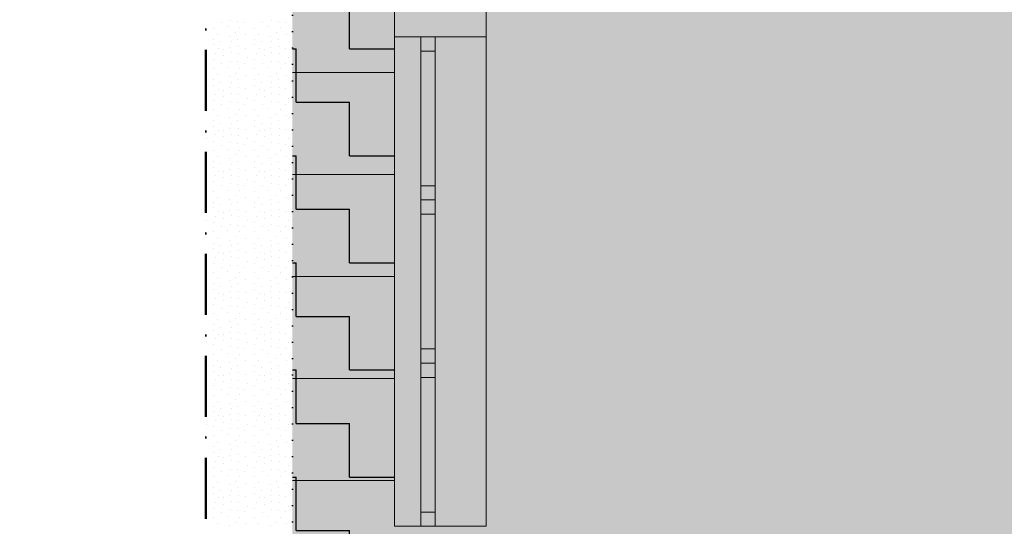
# Model space of a CAD drawing. Header units: millimetres. Extents: x -211955 to 157391, y -241491 to 94238.
# Tile 34 of 138: x -19730 to -14903, y -51429 to -48945. Entities that reach past the tile are written whole.
import ezdxf

# ---------------------------------------------------------------- set-up
doc = ezdxf.new("R2010")
doc.units = ezdxf.units.MM
doc.header["$PDMODE"] = 65
doc.linetypes.add('Cerchovana_1', pattern=[500, 300, -100, 0, -100])
doc.linetypes.add('Teckovana 0.5x_2', pattern=[80, 0, -80])
for name, color, linetype, lineweight in [('XR$2$PŮDORYS 1.NP - STÁVAJÍCÍ_1', 7, 'Continuous', 25), ('XR$3$SITUACE - BOURÁNÍ_1', 7, 'Continuous', 25), ('XR$4$SITUACE - BOURÁNÍ - KOTY_1', 7, 'Continuous', 25)]:
    doc.layers.add(name, color=color, linetype=linetype, lineweight=lineweight)
doc.styles.add('ARIALNARROW', font='ARIALN.TTF')
doc.dimstyles.new('DIMSTYLE_4', dxfattribs={"dimtxt": 250, "dimasz": 300, "dimexe": 0, "dimexo": 0, "dimgap": 125, "dimtad": 2, "dimlfac": 0.001, "dimrnd": 0.05, "dimzin": 4, "dimdsep": 46, "dimtxsty": 'ARIALNARROW', "dimblk1": 'ALL_ML_STRICH', "dimblk2": 'ALL_ML_STRICH', "dimsah": 1, "dimcen": 0, "dimclrd": 6, "dimclre": 6, "dimclrt": 6, "dimadec": 0, "dimazin": 0, "dimtfac": 1, "dimtdec": 0, "dimtix": 1, "dimtmove": 2, "dimatfit": 3, "dimfxl": 0, "dimtzin": 0, "dimlwd": 0, "dimlwe": 18, "dimarcsym": 0})

# ---------------------------------------------------------------- blocks, each defined once
blk = doc.blocks.new('VZOR_0')
at = {"layer": 'XR$3$SITUACE - BOURÁNÍ_1', "color": 204, "linetype": 'Continuous', "lineweight": 13}
for p, q in [((-18778.2, -48986), (-18778.2, -48986)), ((-18740, -48960), (-18740, -48960)), ((-18709.8, -48980.8), (-18709.8, -48980.8)), ((-18694.6, -48948.4), (-18694.6, -48948.4)), ((-18660.2, -48951.8), (-18660.2, -48951.8)), ((-18651.2, -48984.8), (-18651.2, -48984.8)), ((-18628, -48958.6), (-18628, -48958.6)), ((-18578.2, -48986), (-18578.2, -48986)), ((-18540, -48960), (-18540, -48960)), ((-18509.8, -48980.8), (-18509.8, -48980.8)), ((-18494.6, -48948.4), (-18494.6, -48948.4)), ((-18460.2, -48951.8), (-18460.2, -48951.8)), ((-18451.2, -48984.8), (-18451.2, -48984.8)), ((-18428, -48958.6), (-18428, -48958.6)), ((-18780, -49040), (-18780, -49040)), ((-18760.4, -49015.6), (-18760.4, -49015.6)), ((-18702.6, -49025.8), (-18702.6, -49025.8)), ((-18672, -49008.4), (-18672, -49008.4)), ((-18660, -49040), (-18660, -49040)), ((-18623.8, -49017.2), (-18623.8, -49017.2)), ((-18580, -49040), (-18580, -49040)), ((-18560.4, -49015.6), (-18560.4, -49015.6)), ((-18502.6, -49025.8), (-18502.6, -49025.8)), ((-18472, -49008.4), (-18472, -49008.4)), ((-18460, -49040), (-18460, -49040)), ((-18423.8, -49017.2), (-18423.8, -49017.2)), ((-18779.4, -49068), (-18779.4, -49068)), ((-18756.6, -49087.8), (-18756.6, -49087.8)), ((-18743.2, -49052.4), (-18743.2, -49052.4)), ((-18730.2, -49090), (-18730.2, -49090)), ((-18700, -49080), (-18700, -49080)), ((-18693.2, -49053), (-18693.2, -49053)), ((-18658.2, -49076.4), (-18658.2, -49076.4)), ((-18624.6, -49084.6), (-18624.6, -49084.6)), ((-18579.4, -49068), (-18579.4, -49068)), ((-18556.6, -49087.8), (-18556.6, -49087.8)), ((-18543.2, -49052.4), (-18543.2, -49052.4)), ((-18530.2, -49090), (-18530.2, -49090)), ((-18500, -49080), (-18500, -49080)), ((-18493.2, -49053), (-18493.2, -49053)), ((-18458.2, -49076.4), (-18458.2, -49076.4)), ((-18424.6, -49084.6), (-18424.6, -49084.6)), ((-18813, -49129.6), (-18813, -49129.6)), ((-18771.2, -49110.4), (-18771.2, -49110.4)), ((-18731.2, -49119.8), (-18731.2, -49119.8)), ((-18693, -49107), (-18693, -49107)), ((-18657.2, -49111.8), (-18657.2, -49111.8)), ((-18613, -49129.6), (-18613, -49129.6)), ((-18571.2, -49110.4), (-18571.2, -49110.4)), ((-18531.2, -49119.8), (-18531.2, -49119.8)), ((-18493, -49107), (-18493, -49107)), ((-18457.2, -49111.8), (-18457.2, -49111.8)), ((-18413, -49129.6), (-18413, -49129.6)), ((-18780, -49140), (-18780, -49140)), ((-18778.2, -49186), (-18778.2, -49186)), ((-18740, -49160), (-18740, -49160)), ((-18709.8, -49180.8), (-18709.8, -49180.8)), ((-18694.6, -49148.4), (-18694.6, -49148.4)), ((-18660.2, -49151.8), (-18660.2, -49151.8)), ((-18651.2, -49184.8), (-18651.2, -49184.8)), ((-18628, -49158.6), (-18628, -49158.6)), ((-18580, -49140), (-18580, -49140)), ((-18578.2, -49186), (-18578.2, -49186)), ((-18540, -49160), (-18540, -49160)), ((-18509.8, -49180.8), (-18509.8, -49180.8)), ((-18494.6, -49148.4), (-18494.6, -49148.4)), ((-18460.2, -49151.8), (-18460.2, -49151.8)), ((-18451.2, -49184.8), (-18451.2, -49184.8)), ((-18428, -49158.6), (-18428, -49158.6)), ((-18760.4, -49215.6), (-18760.4, -49215.6)), ((-18702.6, -49225.8), (-18702.6, -49225.8)), ((-18672, -49208.4), (-18672, -49208.4)), ((-18623.8, -49217.2), (-18623.8, -49217.2)), ((-18560.4, -49215.6), (-18560.4, -49215.6)), ((-18502.6, -49225.8), (-18502.6, -49225.8)), ((-18472, -49208.4), (-18472, -49208.4)), ((-18423.8, -49217.2), (-18423.8, -49217.2)), ((-18780, -49240), (-18780, -49240)), ((-18779.4, -49268), (-18779.4, -49268)), ((-18743.2, -49252.4), (-18743.2, -49252.4)), ((-18700, -49280), (-18700, -49280)), ((-18693.2, -49253), (-18693.2, -49253)), ((-18660, -49240), (-18660, -49240)), ((-18658.2, -49276.4), (-18658.2, -49276.4)), ((-18580, -49240), (-18580, -49240)), ((-18579.4, -49268), (-18579.4, -49268)), ((-18543.2, -49252.4), (-18543.2, -49252.4)), ((-18500, -49280), (-18500, -49280)), ((-18493.2, -49253), (-18493.2, -49253)), ((-18460, -49240), (-18460, -49240)), ((-18458.2, -49276.4), (-18458.2, -49276.4)), ((-18813, -49329.6), (-18813, -49329.6)), ((-18771.2, -49310.4), (-18771.2, -49310.4)), ((-18756.6, -49287.8), (-18756.6, -49287.8)), ((-18731.2, -49319.8), (-18731.2, -49319.8)), ((-18730.2, -49290), (-18730.2, -49290)), ((-18693, -49307), (-18693, -49307)), ((-18657.2, -49311.8), (-18657.2, -49311.8)), ((-18624.6, -49284.6), (-18624.6, -49284.6)), ((-18613, -49329.6), (-18613, -49329.6)), ((-18571.2, -49310.4), (-18571.2, -49310.4)), ((-18556.6, -49287.8), (-18556.6, -49287.8)), ((-18531.2, -49319.8), (-18531.2, -49319.8)), ((-18530.2, -49290), (-18530.2, -49290)), ((-18493, -49307), (-18493, -49307)), ((-18457.2, -49311.8), (-18457.2, -49311.8)), ((-18424.6, -49284.6), (-18424.6, -49284.6)), ((-18413, -49329.6), (-18413, -49329.6)), ((-18780, -49340), (-18780, -49340)), ((-18740, -49360), (-18740, -49360)), ((-18694.6, -49348.4), (-18694.6, -49348.4)), ((-18660.2, -49351.8), (-18660.2, -49351.8)), ((-18628, -49358.6), (-18628, -49358.6)), ((-18580, -49340), (-18580, -49340)), ((-18540, -49360), (-18540, -49360)), ((-18494.6, -49348.4), (-18494.6, -49348.4)), ((-18460.2, -49351.8), (-18460.2, -49351.8)), ((-18428, -49358.6), (-18428, -49358.6)), ((-18778.2, -49386), (-18778.2, -49386)), ((-18760.4, -49415.6), (-18760.4, -49415.6)), ((-18709.8, -49380.8), (-18709.8, -49380.8)), ((-18702.6, -49425.8), (-18702.6, -49425.8)), ((-18672, -49408.4), (-18672, -49408.4)), ((-18651.2, -49384.8), (-18651.2, -49384.8)), ((-18623.8, -49417.2), (-18623.8, -49417.2)), ((-18578.2, -49386), (-18578.2, -49386)), ((-18560.4, -49415.6), (-18560.4, -49415.6)), ((-18509.8, -49380.8), (-18509.8, -49380.8)), ((-18502.6, -49425.8), (-18502.6, -49425.8)), ((-18472, -49408.4), (-18472, -49408.4)), ((-18451.2, -49384.8), (-18451.2, -49384.8)), ((-18423.8, -49417.2), (-18423.8, -49417.2)), ((-18780, -49440), (-18780, -49440)), ((-18779.4, -49468), (-18779.4, -49468)), ((-18743.2, -49452.4), (-18743.2, -49452.4)), ((-18693.2, -49453), (-18693.2, -49453)), ((-18660, -49440), (-18660, -49440)), ((-18658.2, -49476.4), (-18658.2, -49476.4)), ((-18580, -49440), (-18580, -49440)), ((-18579.4, -49468), (-18579.4, -49468)), ((-18543.2, -49452.4), (-18543.2, -49452.4)), ((-18493.2, -49453), (-18493.2, -49453)), ((-18460, -49440), (-18460, -49440)), ((-18458.2, -49476.4), (-18458.2, -49476.4)), ((-18771.2, -49510.4), (-18771.2, -49510.4)), ((-18756.6, -49487.8), (-18756.6, -49487.8)), ((-18731.2, -49519.8), (-18731.2, -49519.8)), ((-18730.2, -49490), (-18730.2, -49490)), ((-18700, -49480), (-18700, -49480)), ((-18693, -49507), (-18693, -49507)), ((-18657.2, -49511.8), (-18657.2, -49511.8)), ((-18624.6, -49484.6), (-18624.6, -49484.6)), ((-18571.2, -49510.4), (-18571.2, -49510.4)), ((-18556.6, -49487.8), (-18556.6, -49487.8)), ((-18531.2, -49519.8), (-18531.2, -49519.8)), ((-18530.2, -49490), (-18530.2, -49490)), ((-18500, -49480), (-18500, -49480)), ((-18493, -49507), (-18493, -49507)), ((-18457.2, -49511.8), (-18457.2, -49511.8)), ((-18424.6, -49484.6), (-18424.6, -49484.6)), ((-18813, -49529.6), (-18813, -49529.6)), ((-18780, -49540), (-18780, -49540)), ((-18740, -49560), (-18740, -49560)), ((-18694.6, -49548.4), (-18694.6, -49548.4)), ((-18660.2, -49551.8), (-18660.2, -49551.8)), ((-18628, -49558.6), (-18628, -49558.6)), ((-18613, -49529.6), (-18613, -49529.6)), ((-18580, -49540), (-18580, -49540)), ((-18540, -49560), (-18540, -49560)), ((-18494.6, -49548.4), (-18494.6, -49548.4)), ((-18460.2, -49551.8), (-18460.2, -49551.8)), ((-18428, -49558.6), (-18428, -49558.6)), ((-18413, -49529.6), (-18413, -49529.6)), ((-18778.2, -49586), (-18778.2, -49586)), ((-18760.4, -49615.6), (-18760.4, -49615.6)), ((-18709.8, -49580.8), (-18709.8, -49580.8)), ((-18672, -49608.4), (-18672, -49608.4)), ((-18651.2, -49584.8), (-18651.2, -49584.8)), ((-18623.8, -49617.2), (-18623.8, -49617.2)), ((-18578.2, -49586), (-18578.2, -49586)), ((-18560.4, -49615.6), (-18560.4, -49615.6)), ((-18509.8, -49580.8), (-18509.8, -49580.8)), ((-18472, -49608.4), (-18472, -49608.4)), ((-18451.2, -49584.8), (-18451.2, -49584.8)), ((-18423.8, -49617.2), (-18423.8, -49617.2)), ((-18780, -49640), (-18780, -49640)), ((-18779.4, -49668), (-18779.4, -49668)), ((-18743.2, -49652.4), (-18743.2, -49652.4)), ((-18702.6, -49625.8), (-18702.6, -49625.8)), ((-18693.2, -49653), (-18693.2, -49653)), ((-18660, -49640), (-18660, -49640)), ((-18580, -49640), (-18580, -49640)), ((-18579.4, -49668), (-18579.4, -49668)), ((-18543.2, -49652.4), (-18543.2, -49652.4)), ((-18502.6, -49625.8), (-18502.6, -49625.8)), ((-18493.2, -49653), (-18493.2, -49653)), ((-18460, -49640), (-18460, -49640)), ((-18771.2, -49710.4), (-18771.2, -49710.4)), ((-18756.6, -49687.8), (-18756.6, -49687.8)), ((-18730.2, -49690), (-18730.2, -49690)), ((-18700, -49680), (-18700, -49680)), ((-18693, -49707), (-18693, -49707)), ((-18658.2, -49676.4), (-18658.2, -49676.4)), ((-18657.2, -49711.8), (-18657.2, -49711.8)), ((-18624.6, -49684.6), (-18624.6, -49684.6)), ((-18571.2, -49710.4), (-18571.2, -49710.4)), ((-18556.6, -49687.8), (-18556.6, -49687.8)), ((-18530.2, -49690), (-18530.2, -49690)), ((-18500, -49680), (-18500, -49680)), ((-18493, -49707), (-18493, -49707)), ((-18458.2, -49676.4), (-18458.2, -49676.4)), ((-18457.2, -49711.8), (-18457.2, -49711.8)), ((-18424.6, -49684.6), (-18424.6, -49684.6)), ((-18813, -49729.6), (-18813, -49729.6)), ((-18780, -49740), (-18780, -49740)), ((-18740, -49760), (-18740, -49760)), ((-18731.2, -49719.8), (-18731.2, -49719.8)), ((-18694.6, -49748.4), (-18694.6, -49748.4)), ((-18660.2, -49751.8), (-18660.2, -49751.8)), ((-18628, -49758.6), (-18628, -49758.6)), ((-18613, -49729.6), (-18613, -49729.6)), ((-18580, -49740), (-18580, -49740)), ((-18540, -49760), (-18540, -49760)), ((-18531.2, -49719.8), (-18531.2, -49719.8)), ((-18494.6, -49748.4), (-18494.6, -49748.4)), ((-18460.2, -49751.8), (-18460.2, -49751.8)), ((-18428, -49758.6), (-18428, -49758.6)), ((-18413, -49729.6), (-18413, -49729.6)), ((-18778.2, -49786), (-18778.2, -49786)), ((-18709.8, -49780.8), (-18709.8, -49780.8)), ((-18672, -49808.4), (-18672, -49808.4)), ((-18651.2, -49784.8), (-18651.2, -49784.8)), ((-18578.2, -49786), (-18578.2, -49786)), ((-18509.8, -49780.8), (-18509.8, -49780.8)), ((-18472, -49808.4), (-18472, -49808.4)), ((-18451.2, -49784.8), (-18451.2, -49784.8)), ((-18780, -49840), (-18780, -49840)), ((-18760.4, -49815.6), (-18760.4, -49815.6)), ((-18743.2, -49852.4), (-18743.2, -49852.4)), ((-18702.6, -49825.8), (-18702.6, -49825.8)), ((-18693.2, -49853), (-18693.2, -49853)), ((-18660, -49840), (-18660, -49840)), ((-18623.8, -49817.2), (-18623.8, -49817.2)), ((-18580, -49840), (-18580, -49840)), ((-18560.4, -49815.6), (-18560.4, -49815.6)), ((-18543.2, -49852.4), (-18543.2, -49852.4)), ((-18502.6, -49825.8), (-18502.6, -49825.8)), ((-18493.2, -49853), (-18493.2, -49853)), ((-18460, -49840), (-18460, -49840)), ((-18423.8, -49817.2), (-18423.8, -49817.2)), ((-18779.4, -49868), (-18779.4, -49868)), ((-18771.2, -49910.4), (-18771.2, -49910.4)), ((-18756.6, -49887.8), (-18756.6, -49887.8)), ((-18730.2, -49890), (-18730.2, -49890)), ((-18700, -49880), (-18700, -49880)), ((-18693, -49907), (-18693, -49907)), ((-18658.2, -49876.4), (-18658.2, -49876.4)), ((-18624.6, -49884.6), (-18624.6, -49884.6)), ((-18579.4, -49868), (-18579.4, -49868)), ((-18571.2, -49910.4), (-18571.2, -49910.4)), ((-18556.6, -49887.8), (-18556.6, -49887.8)), ((-18530.2, -49890), (-18530.2, -49890)), ((-18500, -49880), (-18500, -49880)), ((-18493, -49907), (-18493, -49907)), ((-18458.2, -49876.4), (-18458.2, -49876.4)), ((-18424.6, -49884.6), (-18424.6, -49884.6)), ((-18813, -49929.6), (-18813, -49929.6)), ((-18780, -49940), (-18780, -49940)), ((-18731.2, -49919.8), (-18731.2, -49919.8)), ((-18694.6, -49948.4), (-18694.6, -49948.4)), ((-18660.2, -49951.8), (-18660.2, -49951.8)), ((-18657.2, -49911.8), (-18657.2, -49911.8)), ((-18628, -49958.6), (-18628, -49958.6)), ((-18613, -49929.6), (-18613, -49929.6)), ((-18580, -49940), (-18580, -49940)), ((-18531.2, -49919.8), (-18531.2, -49919.8)), ((-18494.6, -49948.4), (-18494.6, -49948.4)), ((-18460.2, -49951.8), (-18460.2, -49951.8)), ((-18457.2, -49911.8), (-18457.2, -49911.8)), ((-18428, -49958.6), (-18428, -49958.6)), ((-18413, -49929.6), (-18413, -49929.6)), ((-18778.2, -49986), (-18778.2, -49986)), ((-18740, -49960), (-18740, -49960)), ((-18709.8, -49980.8), (-18709.8, -49980.8)), ((-18651.2, -49984.8), (-18651.2, -49984.8)), ((-18578.2, -49986), (-18578.2, -49986)), ((-18540, -49960), (-18540, -49960)), ((-18509.8, -49980.8), (-18509.8, -49980.8)), ((-18451.2, -49984.8), (-18451.2, -49984.8)), ((-18780, -50040), (-18780, -50040)), ((-18760.4, -50015.6), (-18760.4, -50015.6)), ((-18743.2, -50052.4), (-18743.2, -50052.4)), ((-18702.6, -50025.8), (-18702.6, -50025.8)), ((-18693.2, -50053), (-18693.2, -50053)), ((-18672, -50008.4), (-18672, -50008.4)), ((-18660, -50040), (-18660, -50040)), ((-18623.8, -50017.2), (-18623.8, -50017.2)), ((-18580, -50040), (-18580, -50040)), ((-18560.4, -50015.6), (-18560.4, -50015.6)), ((-18543.2, -50052.4), (-18543.2, -50052.4)), ((-18502.6, -50025.8), (-18502.6, -50025.8)), ((-18493.2, -50053), (-18493.2, -50053)), ((-18472, -50008.4), (-18472, -50008.4)), ((-18460, -50040), (-18460, -50040)), ((-18423.8, -50017.2), (-18423.8, -50017.2)), ((-18779.4, -50068), (-18779.4, -50068)), ((-18756.6, -50087.8), (-18756.6, -50087.8)), ((-18730.2, -50090), (-18730.2, -50090)), ((-18700, -50080), (-18700, -50080)), ((-18658.2, -50076.4), (-18658.2, -50076.4)), ((-18624.6, -50084.6), (-18624.6, -50084.6)), ((-18579.4, -50068), (-18579.4, -50068)), ((-18556.6, -50087.8), (-18556.6, -50087.8)), ((-18530.2, -50090), (-18530.2, -50090)), ((-18500, -50080), (-18500, -50080)), ((-18458.2, -50076.4), (-18458.2, -50076.4)), ((-18424.6, -50084.6), (-18424.6, -50084.6)), ((-18813, -50129.6), (-18813, -50129.6)), ((-18780, -50140), (-18780, -50140)), ((-18771.2, -50110.4), (-18771.2, -50110.4)), ((-18731.2, -50119.8), (-18731.2, -50119.8)), ((-18694.6, -50148.4), (-18694.6, -50148.4)), ((-18693, -50107), (-18693, -50107)), ((-18660.2, -50151.8), (-18660.2, -50151.8)), ((-18657.2, -50111.8), (-18657.2, -50111.8)), ((-18613, -50129.6), (-18613, -50129.6)), ((-18580, -50140), (-18580, -50140)), ((-18571.2, -50110.4), (-18571.2, -50110.4)), ((-18531.2, -50119.8), (-18531.2, -50119.8)), ((-18494.6, -50148.4), (-18494.6, -50148.4)), ((-18493, -50107), (-18493, -50107)), ((-18460.2, -50151.8), (-18460.2, -50151.8)), ((-18457.2, -50111.8), (-18457.2, -50111.8)), ((-18413, -50129.6), (-18413, -50129.6)), ((-18778.2, -50186), (-18778.2, -50186)), ((-18740, -50160), (-18740, -50160)), ((-18709.8, -50180.8), (-18709.8, -50180.8)), ((-18651.2, -50184.8), (-18651.2, -50184.8)), ((-18628, -50158.6), (-18628, -50158.6)), ((-18578.2, -50186), (-18578.2, -50186)), ((-18540, -50160), (-18540, -50160)), ((-18509.8, -50180.8), (-18509.8, -50180.8)), ((-18451.2, -50184.8), (-18451.2, -50184.8)), ((-18428, -50158.6), (-18428, -50158.6)), ((-18780, -50240), (-18780, -50240)), ((-18760.4, -50215.6), (-18760.4, -50215.6)), ((-18702.6, -50225.8), (-18702.6, -50225.8)), ((-18672, -50208.4), (-18672, -50208.4)), ((-18660, -50240), (-18660, -50240)), ((-18623.8, -50217.2), (-18623.8, -50217.2)), ((-18580, -50240), (-18580, -50240)), ((-18560.4, -50215.6), (-18560.4, -50215.6)), ((-18502.6, -50225.8), (-18502.6, -50225.8)), ((-18472, -50208.4), (-18472, -50208.4)), ((-18460, -50240), (-18460, -50240)), ((-18423.8, -50217.2), (-18423.8, -50217.2)), ((-18779.4, -50268), (-18779.4, -50268)), ((-18756.6, -50287.8), (-18756.6, -50287.8)), ((-18743.2, -50252.4), (-18743.2, -50252.4)), ((-18730.2, -50290), (-18730.2, -50290)), ((-18700, -50280), (-18700, -50280)), ((-18693.2, -50253), (-18693.2, -50253)), ((-18658.2, -50276.4), (-18658.2, -50276.4)), ((-18624.6, -50284.6), (-18624.6, -50284.6)), ((-18579.4, -50268), (-18579.4, -50268)), ((-18556.6, -50287.8), (-18556.6, -50287.8)), ((-18543.2, -50252.4), (-18543.2, -50252.4)), ((-18530.2, -50290), (-18530.2, -50290)), ((-18500, -50280), (-18500, -50280)), ((-18493.2, -50253), (-18493.2, -50253)), ((-18458.2, -50276.4), (-18458.2, -50276.4)), ((-18424.6, -50284.6), (-18424.6, -50284.6)), ((-18813, -50329.6), (-18813, -50329.6)), ((-18780, -50340), (-18780, -50340)), ((-18771.2, -50310.4), (-18771.2, -50310.4)), ((-18731.2, -50319.8), (-18731.2, -50319.8)), ((-18693, -50307), (-18693, -50307)), ((-18657.2, -50311.8), (-18657.2, -50311.8)), ((-18613, -50329.6), (-18613, -50329.6)), ((-18580, -50340), (-18580, -50340)), ((-18571.2, -50310.4), (-18571.2, -50310.4)), ((-18531.2, -50319.8), (-18531.2, -50319.8)), ((-18493, -50307), (-18493, -50307)), ((-18457.2, -50311.8), (-18457.2, -50311.8)), ((-18413, -50329.6), (-18413, -50329.6)), ((-18778.2, -50386), (-18778.2, -50386)), ((-18740, -50360), (-18740, -50360)), ((-18709.8, -50380.8), (-18709.8, -50380.8)), ((-18694.6, -50348.4), (-18694.6, -50348.4)), ((-18660.2, -50351.8), (-18660.2, -50351.8)), ((-18651.2, -50384.8), (-18651.2, -50384.8)), ((-18628, -50358.6), (-18628, -50358.6)), ((-18578.2, -50386), (-18578.2, -50386)), ((-18540, -50360), (-18540, -50360)), ((-18509.8, -50380.8), (-18509.8, -50380.8)), ((-18494.6, -50348.4), (-18494.6, -50348.4)), ((-18460.2, -50351.8), (-18460.2, -50351.8)), ((-18451.2, -50384.8), (-18451.2, -50384.8)), ((-18428, -50358.6), (-18428, -50358.6)), ((-18780, -50440), (-18780, -50440)), ((-18760.4, -50415.6), (-18760.4, -50415.6)), ((-18702.6, -50425.8), (-18702.6, -50425.8)), ((-18672, -50408.4), (-18672, -50408.4)), ((-18660, -50440), (-18660, -50440)), ((-18623.8, -50417.2), (-18623.8, -50417.2)), ((-18580, -50440), (-18580, -50440)), ((-18560.4, -50415.6), (-18560.4, -50415.6)), ((-18502.6, -50425.8), (-18502.6, -50425.8)), ((-18472, -50408.4), (-18472, -50408.4)), ((-18460, -50440), (-18460, -50440)), ((-18423.8, -50417.2), (-18423.8, -50417.2)), ((-18779.4, -50468), (-18779.4, -50468)), ((-18756.6, -50487.8), (-18756.6, -50487.8)), ((-18743.2, -50452.4), (-18743.2, -50452.4)), ((-18730.2, -50490), (-18730.2, -50490)), ((-18700, -50480), (-18700, -50480)), ((-18693.2, -50453), (-18693.2, -50453)), ((-18658.2, -50476.4), (-18658.2, -50476.4)), ((-18624.6, -50484.6), (-18624.6, -50484.6)), ((-18579.4, -50468), (-18579.4, -50468)), ((-18556.6, -50487.8), (-18556.6, -50487.8)), ((-18543.2, -50452.4), (-18543.2, -50452.4)), ((-18530.2, -50490), (-18530.2, -50490)), ((-18500, -50480), (-18500, -50480)), ((-18493.2, -50453), (-18493.2, -50453)), ((-18458.2, -50476.4), (-18458.2, -50476.4)), ((-18424.6, -50484.6), (-18424.6, -50484.6)), ((-18813, -50529.6), (-18813, -50529.6)), ((-18771.2, -50510.4), (-18771.2, -50510.4)), ((-18731.2, -50519.8), (-18731.2, -50519.8)), ((-18693, -50507), (-18693, -50507)), ((-18657.2, -50511.8), (-18657.2, -50511.8)), ((-18613, -50529.6), (-18613, -50529.6)), ((-18571.2, -50510.4), (-18571.2, -50510.4)), ((-18531.2, -50519.8), (-18531.2, -50519.8)), ((-18493, -50507), (-18493, -50507)), ((-18457.2, -50511.8), (-18457.2, -50511.8)), ((-18413, -50529.6), (-18413, -50529.6)), ((-18780, -50540), (-18780, -50540)), ((-18778.2, -50586), (-18778.2, -50586)), ((-18740, -50560), (-18740, -50560)), ((-18709.8, -50580.8), (-18709.8, -50580.8)), ((-18694.6, -50548.4), (-18694.6, -50548.4)), ((-18660.2, -50551.8), (-18660.2, -50551.8)), ((-18651.2, -50584.8), (-18651.2, -50584.8)), ((-18628, -50558.6), (-18628, -50558.6)), ((-18580, -50540), (-18580, -50540)), ((-18578.2, -50586), (-18578.2, -50586)), ((-18540, -50560), (-18540, -50560)), ((-18509.8, -50580.8), (-18509.8, -50580.8)), ((-18494.6, -50548.4), (-18494.6, -50548.4)), ((-18460.2, -50551.8), (-18460.2, -50551.8)), ((-18451.2, -50584.8), (-18451.2, -50584.8)), ((-18428, -50558.6), (-18428, -50558.6)), ((-18760.4, -50615.6), (-18760.4, -50615.6)), ((-18702.6, -50625.8), (-18702.6, -50625.8)), ((-18672, -50608.4), (-18672, -50608.4)), ((-18623.8, -50617.2), (-18623.8, -50617.2)), ((-18560.4, -50615.6), (-18560.4, -50615.6)), ((-18502.6, -50625.8), (-18502.6, -50625.8)), ((-18472, -50608.4), (-18472, -50608.4)), ((-18423.8, -50617.2), (-18423.8, -50617.2)), ((-18780, -50640), (-18780, -50640)), ((-18779.4, -50668), (-18779.4, -50668)), ((-18743.2, -50652.4), (-18743.2, -50652.4)), ((-18700, -50680), (-18700, -50680)), ((-18693.2, -50653), (-18693.2, -50653)), ((-18660, -50640), (-18660, -50640)), ((-18658.2, -50676.4), (-18658.2, -50676.4)), ((-18580, -50640), (-18580, -50640)), ((-18579.4, -50668), (-18579.4, -50668)), ((-18543.2, -50652.4), (-18543.2, -50652.4)), ((-18500, -50680), (-18500, -50680)), ((-18493.2, -50653), (-18493.2, -50653)), ((-18460, -50640), (-18460, -50640)), ((-18458.2, -50676.4), (-18458.2, -50676.4)), ((-18813, -50729.6), (-18813, -50729.6)), ((-18771.2, -50710.4), (-18771.2, -50710.4)), ((-18756.6, -50687.8), (-18756.6, -50687.8)), ((-18731.2, -50719.8), (-18731.2, -50719.8)), ((-18730.2, -50690), (-18730.2, -50690)), ((-18693, -50707), (-18693, -50707)), ((-18657.2, -50711.8), (-18657.2, -50711.8)), ((-18624.6, -50684.6), (-18624.6, -50684.6)), ((-18613, -50729.6), (-18613, -50729.6)), ((-18571.2, -50710.4), (-18571.2, -50710.4)), ((-18556.6, -50687.8), (-18556.6, -50687.8)), ((-18531.2, -50719.8), (-18531.2, -50719.8)), ((-18530.2, -50690), (-18530.2, -50690)), ((-18493, -50707), (-18493, -50707)), ((-18457.2, -50711.8), (-18457.2, -50711.8)), ((-18424.6, -50684.6), (-18424.6, -50684.6)), ((-18413, -50729.6), (-18413, -50729.6)), ((-18780, -50740), (-18780, -50740)), ((-18740, -50760), (-18740, -50760)), ((-18694.6, -50748.4), (-18694.6, -50748.4)), ((-18660.2, -50751.8), (-18660.2, -50751.8)), ((-18628, -50758.6), (-18628, -50758.6)), ((-18580, -50740), (-18580, -50740)), ((-18540, -50760), (-18540, -50760)), ((-18494.6, -50748.4), (-18494.6, -50748.4)), ((-18460.2, -50751.8), (-18460.2, -50751.8)), ((-18428, -50758.6), (-18428, -50758.6)), ((-18778.2, -50786), (-18778.2, -50786)), ((-18760.4, -50815.6), (-18760.4, -50815.6)), ((-18709.8, -50780.8), (-18709.8, -50780.8)), ((-18702.6, -50825.8), (-18702.6, -50825.8)), ((-18672, -50808.4), (-18672, -50808.4)), ((-18651.2, -50784.8), (-18651.2, -50784.8)), ((-18623.8, -50817.2), (-18623.8, -50817.2)), ((-18578.2, -50786), (-18578.2, -50786)), ((-18560.4, -50815.6), (-18560.4, -50815.6)), ((-18509.8, -50780.8), (-18509.8, -50780.8)), ((-18502.6, -50825.8), (-18502.6, -50825.8)), ((-18472, -50808.4), (-18472, -50808.4)), ((-18451.2, -50784.8), (-18451.2, -50784.8)), ((-18423.8, -50817.2), (-18423.8, -50817.2)), ((-18780, -50840), (-18780, -50840)), ((-18779.4, -50868), (-18779.4, -50868)), ((-18743.2, -50852.4), (-18743.2, -50852.4)), ((-18693.2, -50853), (-18693.2, -50853)), ((-18660, -50840), (-18660, -50840)), ((-18658.2, -50876.4), (-18658.2, -50876.4)), ((-18580, -50840), (-18580, -50840)), ((-18579.4, -50868), (-18579.4, -50868)), ((-18543.2, -50852.4), (-18543.2, -50852.4)), ((-18493.2, -50853), (-18493.2, -50853)), ((-18460, -50840), (-18460, -50840)), ((-18458.2, -50876.4), (-18458.2, -50876.4)), ((-18771.2, -50910.4), (-18771.2, -50910.4)), ((-18756.6, -50887.8), (-18756.6, -50887.8)), ((-18731.2, -50919.8), (-18731.2, -50919.8)), ((-18730.2, -50890), (-18730.2, -50890)), ((-18700, -50880), (-18700, -50880)), ((-18693, -50907), (-18693, -50907)), ((-18657.2, -50911.8), (-18657.2, -50911.8)), ((-18624.6, -50884.6), (-18624.6, -50884.6)), ((-18571.2, -50910.4), (-18571.2, -50910.4)), ((-18556.6, -50887.8), (-18556.6, -50887.8)), ((-18531.2, -50919.8), (-18531.2, -50919.8)), ((-18530.2, -50890), (-18530.2, -50890)), ((-18500, -50880), (-18500, -50880)), ((-18493, -50907), (-18493, -50907)), ((-18457.2, -50911.8), (-18457.2, -50911.8)), ((-18424.6, -50884.6), (-18424.6, -50884.6)), ((-18813, -50929.6), (-18813, -50929.6)), ((-18780, -50940), (-18780, -50940)), ((-18740, -50960), (-18740, -50960)), ((-18694.6, -50948.4), (-18694.6, -50948.4)), ((-18660.2, -50951.8), (-18660.2, -50951.8)), ((-18628, -50958.6), (-18628, -50958.6)), ((-18613, -50929.6), (-18613, -50929.6)), ((-18580, -50940), (-18580, -50940)), ((-18540, -50960), (-18540, -50960)), ((-18494.6, -50948.4), (-18494.6, -50948.4)), ((-18460.2, -50951.8), (-18460.2, -50951.8)), ((-18428, -50958.6), (-18428, -50958.6)), ((-18413, -50929.6), (-18413, -50929.6)), ((-18778.2, -50986), (-18778.2, -50986)), ((-18760.4, -51015.6), (-18760.4, -51015.6)), ((-18709.8, -50980.8), (-18709.8, -50980.8)), ((-18672, -51008.4), (-18672, -51008.4)), ((-18651.2, -50984.8), (-18651.2, -50984.8)), ((-18623.8, -51017.2), (-18623.8, -51017.2)), ((-18578.2, -50986), (-18578.2, -50986)), ((-18560.4, -51015.6), (-18560.4, -51015.6)), ((-18509.8, -50980.8), (-18509.8, -50980.8)), ((-18472, -51008.4), (-18472, -51008.4)), ((-18451.2, -50984.8), (-18451.2, -50984.8)), ((-18423.8, -51017.2), (-18423.8, -51017.2)), ((-18780, -51040), (-18780, -51040)), ((-18779.4, -51068), (-18779.4, -51068)), ((-18743.2, -51052.4), (-18743.2, -51052.4)), ((-18702.6, -51025.8), (-18702.6, -51025.8)), ((-18693.2, -51053), (-18693.2, -51053)), ((-18660, -51040), (-18660, -51040)), ((-18580, -51040), (-18580, -51040)), ((-18579.4, -51068), (-18579.4, -51068)), ((-18543.2, -51052.4), (-18543.2, -51052.4)), ((-18502.6, -51025.8), (-18502.6, -51025.8)), ((-18493.2, -51053), (-18493.2, -51053)), ((-18460, -51040), (-18460, -51040)), ((-18771.2, -51110.4), (-18771.2, -51110.4)), ((-18756.6, -51087.8), (-18756.6, -51087.8)), ((-18730.2, -51090), (-18730.2, -51090)), ((-18700, -51080), (-18700, -51080)), ((-18693, -51107), (-18693, -51107)), ((-18658.2, -51076.4), (-18658.2, -51076.4)), ((-18657.2, -51111.8), (-18657.2, -51111.8)), ((-18624.6, -51084.6), (-18624.6, -51084.6)), ((-18571.2, -51110.4), (-18571.2, -51110.4)), ((-18556.6, -51087.8), (-18556.6, -51087.8)), ((-18530.2, -51090), (-18530.2, -51090)), ((-18500, -51080), (-18500, -51080)), ((-18493, -51107), (-18493, -51107)), ((-18458.2, -51076.4), (-18458.2, -51076.4)), ((-18457.2, -51111.8), (-18457.2, -51111.8)), ((-18424.6, -51084.6), (-18424.6, -51084.6)), ((-18813, -51129.6), (-18813, -51129.6)), ((-18780, -51140), (-18780, -51140)), ((-18740, -51160), (-18740, -51160)), ((-18731.2, -51119.8), (-18731.2, -51119.8)), ((-18694.6, -51148.4), (-18694.6, -51148.4)), ((-18660.2, -51151.8), (-18660.2, -51151.8)), ((-18628, -51158.6), (-18628, -51158.6)), ((-18613, -51129.6), (-18613, -51129.6)), ((-18580, -51140), (-18580, -51140)), ((-18540, -51160), (-18540, -51160)), ((-18531.2, -51119.8), (-18531.2, -51119.8)), ((-18494.6, -51148.4), (-18494.6, -51148.4)), ((-18460.2, -51151.8), (-18460.2, -51151.8)), ((-18428, -51158.6), (-18428, -51158.6)), ((-18413, -51129.6), (-18413, -51129.6)), ((-18778.2, -51186), (-18778.2, -51186)), ((-18709.8, -51180.8), (-18709.8, -51180.8)), ((-18672, -51208.4), (-18672, -51208.4)), ((-18651.2, -51184.8), (-18651.2, -51184.8)), ((-18578.2, -51186), (-18578.2, -51186)), ((-18509.8, -51180.8), (-18509.8, -51180.8)), ((-18472, -51208.4), (-18472, -51208.4)), ((-18451.2, -51184.8), (-18451.2, -51184.8)), ((-18780, -51240), (-18780, -51240)), ((-18760.4, -51215.6), (-18760.4, -51215.6)), ((-18743.2, -51252.4), (-18743.2, -51252.4)), ((-18702.6, -51225.8), (-18702.6, -51225.8)), ((-18693.2, -51253), (-18693.2, -51253)), ((-18660, -51240), (-18660, -51240)), ((-18623.8, -51217.2), (-18623.8, -51217.2)), ((-18580, -51240), (-18580, -51240)), ((-18560.4, -51215.6), (-18560.4, -51215.6)), ((-18543.2, -51252.4), (-18543.2, -51252.4)), ((-18502.6, -51225.8), (-18502.6, -51225.8)), ((-18493.2, -51253), (-18493.2, -51253)), ((-18460, -51240), (-18460, -51240)), ((-18423.8, -51217.2), (-18423.8, -51217.2)), ((-18779.4, -51268), (-18779.4, -51268)), ((-18771.2, -51310.4), (-18771.2, -51310.4)), ((-18756.6, -51287.8), (-18756.6, -51287.8)), ((-18730.2, -51290), (-18730.2, -51290)), ((-18700, -51280), (-18700, -51280)), ((-18693, -51307), (-18693, -51307)), ((-18658.2, -51276.4), (-18658.2, -51276.4)), ((-18624.6, -51284.6), (-18624.6, -51284.6)), ((-18579.4, -51268), (-18579.4, -51268)), ((-18571.2, -51310.4), (-18571.2, -51310.4)), ((-18556.6, -51287.8), (-18556.6, -51287.8)), ((-18530.2, -51290), (-18530.2, -51290)), ((-18500, -51280), (-18500, -51280)), ((-18493, -51307), (-18493, -51307)), ((-18458.2, -51276.4), (-18458.2, -51276.4)), ((-18424.6, -51284.6), (-18424.6, -51284.6)), ((-18813, -51329.6), (-18813, -51329.6)), ((-18780, -51340), (-18780, -51340)), ((-18731.2, -51319.8), (-18731.2, -51319.8)), ((-18694.6, -51348.4), (-18694.6, -51348.4)), ((-18660.2, -51351.8), (-18660.2, -51351.8)), ((-18657.2, -51311.8), (-18657.2, -51311.8)), ((-18628, -51358.6), (-18628, -51358.6)), ((-18613, -51329.6), (-18613, -51329.6)), ((-18580, -51340), (-18580, -51340)), ((-18531.2, -51319.8), (-18531.2, -51319.8)), ((-18494.6, -51348.4), (-18494.6, -51348.4)), ((-18460.2, -51351.8), (-18460.2, -51351.8)), ((-18457.2, -51311.8), (-18457.2, -51311.8)), ((-18428, -51358.6), (-18428, -51358.6)), ((-18413, -51329.6), (-18413, -51329.6)), ((-18778.2, -51386), (-18778.2, -51386)), ((-18740, -51360), (-18740, -51360)), ((-18709.8, -51380.8), (-18709.8, -51380.8)), ((-18651.2, -51384.8), (-18651.2, -51384.8)), ((-18578.2, -51386), (-18578.2, -51386)), ((-18540, -51360), (-18540, -51360)), ((-18509.8, -51380.8), (-18509.8, -51380.8)), ((-18451.2, -51384.8), (-18451.2, -51384.8)), ((-18760.4, -51415.6), (-18760.4, -51415.6)), ((-18702.6, -51425.8), (-18702.6, -51425.8)), ((-18672, -51408.4), (-18672, -51408.4)), ((-18623.8, -51417.2), (-18623.8, -51417.2)), ((-18560.4, -51415.6), (-18560.4, -51415.6)), ((-18502.6, -51425.8), (-18502.6, -51425.8)), ((-18472, -51408.4), (-18472, -51408.4)), ((-18423.8, -51417.2), (-18423.8, -51417.2))]:
    blk.add_line(p, q, dxfattribs=at)
blk = doc.blocks.new('ALL_ML_STRICH')
at = {"color": 0, "linetype": 'ByBlock', "lineweight": -2}
for p, q in [((0, -0.5), (0, 0.5)), ((-0.3, -0.3), (0.3, 0.3)), ((-1, 0), (0.5, 0))]:
    blk.add_line(p, q, dxfattribs=at)
blk = doc.blocks.new('*D16')
at = {"layer": 'DEFPOINTS', "color": 6, "linetype": 'Continuous', "lineweight": 18}
for p in [(-18393, -45078.9), (-19984.5, -58203.9), (-18393, -58203.9)]:
    blk.add_point(p, dxfattribs=at)
at = {"layer": 'XR$4$SITUACE - BOURÁNÍ - KOTY_1', "color": 6, "linetype": 'Continuous', "lineweight": -2}
for p, q in [((-19395.9, -45078.9), (-19984.5, -45078.9)), ((-19984.5, -58203.9), (-19984.5, -45078.9)), ((-19371.8, -58203.9), (-19984.5, -58203.9))]:
    blk.add_line(p, q, dxfattribs=at)
at = {"layer": 'XR$4$SITUACE - BOURÁNÍ - KOTY_1', "color": 6, "linetype": 'Continuous', "lineweight": 18, "xscale": 300, "yscale": 300, "zscale": 300}
for p, rotation in [((-19984.5, -45078.9), 90), ((-19984.5, -58203.9), 270)]:
    blk.add_blockref('ALL_ML_STRICH', p, dxfattribs=dict(at, rotation=rotation))
at = {"layer": 'XR$4$SITUACE - BOURÁNÍ - KOTY_1', "color": 6, "linetype": 'Continuous', "lineweight": 18, "insert": (-20209.5, -51606.4), "char_height": 250, "width": 1014.286, "attachment_point": 5, "rotation": 90, "style": 'ARIALNARROW'}
blk.add_mtext('\\W0.81;\\A1;{13.15}', dxfattribs=at)

msp = doc.modelspace()

# ---------------------------------------------------------------- hatches: boundary and pattern name
at = {"layer": 'XR$2$PŮDORYS 1.NP - STÁVAJÍCÍ_1', "linetype": 'Continuous', "lineweight": 25}
msp.add_hatch(color=9, dxfattribs=at).paths.add_polyline_path([(-17892.983, -57703.892), (-1182.983, -57703.892), (-1182.983, -59773.892), (6922.017, -59773.892), (6922.017, -57703.892), (23652.017, -57703.892), (23652.017, -45578.892), (17222.017, -45578.892), (17222.017, -47263.892), (-11462.983, -47263.892), (-11462.983, -45578.892), (-17892.983, -45578.892)])
at = {"layer": 'XR$3$SITUACE - BOURÁNÍ_1', "linetype": 'Continuous', "lineweight": 25}
msp.add_hatch(color=254, dxfattribs=at).paths.add_polyline_path([(-11382.983, -58203.892), (-11382.983, -57703.892), (-17892.983, -57703.892), (-17892.983, -45578.892), (-11462.983, -45578.892), (-11462.983, -47263.892), (371.998, -47267.804), (372.646, -46767.998), (-10962.983, -46763.892), (-10962.983, -45078.892), (-18392.983, -45078.892), (-18392.983, -58203.892)], flags=0)
h = msp.add_hatch(dxfattribs=at)
h.set_pattern_fill('VZOR', scale=262.5, style=0, pattern_type=2)
h.set_pattern_definition([(0, (525, 525), (262.5, 262.5), [262.5, -262.5]), (90, (525, 525), (-262.5, 262.5), [262.5, -262.5])])
h.paths.add_polyline_path([(-11382.983, -58203.892), (-11382.983, -57703.892), (-17892.983, -57703.892), (-17892.983, -45578.892), (-11462.983, -45578.892), (-11462.983, -47263.892), (371.998, -47267.804), (372.646, -46767.998), (-10962.983, -46763.892), (-10962.983, -45078.892), (-18392.983, -45078.892), (-18392.983, -58203.892)], flags=0)

# ---------------------------------------------------------------- linework, layer by layer
at = {"layer": 'XR$2$PŮDORYS 1.NP - STÁVAJÍCÍ_1', "color": 7, "linetype": 'Teckovana 0.5x_2', "lineweight": 25}
msp.add_line((-18392.983, -45078.892), (-18392.983, -58203.892), dxfattribs=at)
at = {"layer": 'XR$2$PŮDORYS 1.NP - STÁVAJÍCÍ_1', "color": 251, "linetype": 'Continuous', "lineweight": 13}
for p, q in [((-17892.983, -48578.892), (-17892.983, -49028.892)), ((-17442.983, -48578.892), (-17442.983, -49028.892)), ((-17442.983, -49028.892), (-17892.983, -49028.892)), ((-17892.983, -49028.892), (-17892.983, -51428.892)), ((-17762.983, -49028.892), (-17762.983, -51428.892)), ((-17692.983, -49028.892), (-17692.983, -51428.892)), ((-17442.983, -49028.892), (-17442.983, -51428.892)), ((-17692.983, -49098.892), (-17762.983, -49098.892)), ((-17692.983, -49758.892), (-17762.983, -49758.892)), ((-17692.983, -49828.892), (-17762.983, -49828.892)), ((-17692.983, -49898.892), (-17762.983, -49898.892)), ((-17692.983, -50558.892), (-17762.983, -50558.892)), ((-17692.983, -50628.892), (-17762.983, -50628.892)), ((-17692.983, -50698.892), (-17762.983, -50698.892)), ((-17692.983, -51358.892), (-17762.983, -51358.892)), ((-17442.983, -51428.892), (-17892.983, -51428.892))]:
    msp.add_line(p, q, dxfattribs=at)
at = {"layer": 'XR$2$PŮDORYS 1.NP - STÁVAJÍCÍ_1', "color": 8, "linetype": 'Continuous', "lineweight": 13}
for p, q in [((-17892.983, -49203.892), (-18392.983, -49203.892)), ((-17892.983, -49703.892), (-18392.983, -49703.892)), ((-17892.983, -50203.892), (-18392.983, -50203.892)), ((-17892.983, -50703.892), (-18392.983, -50703.892)), ((-17892.983, -51203.892), (-18392.983, -51203.892))]:
    msp.add_line(p, q, dxfattribs=at)
at = {"layer": 'XR$3$SITUACE - BOURÁNÍ_1', "color": 204, "linetype": 'Cerchovana_1', "lineweight": 50}
msp.add_line((-18817.849, -44591.677), (-18817.849, -58692.884), dxfattribs=at)

# ---------------------------------------------------------------- block references
at = {"layer": 'XR$3$SITUACE - BOURÁNÍ_1', "color": 204, "linetype": 'Continuous', "lineweight": 13}
msp.add_blockref('VZOR_0', (0, 0), dxfattribs=at)

# ---------------------------------------------------------------- dimensions: what is measured, and where the dimension line sits
at = {"layer": 'XR$4$SITUACE - BOURÁNÍ - KOTY_1', "color": 6, "linetype": 'Continuous', "lineweight": 18}
dim = msp.add_linear_dim(base=(-19984.539089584, -45078.891607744), p1=(-19371.795754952, -58203.891607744), p2=(-19395.904379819, -45078.891607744), angle=90, dimstyle='DIMSTYLE_4', override={"dimpost": '<>', "dimclrd": 6, "dimclre": 6, "dimclrt": 6, "dimlwd": 0, "dimlwe": 18}, dxfattribs=at)
dim.commit()
dim.dimension.update_dxf_attribs({"geometry": '*D16', "text_midpoint": (-20209.539089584, -51606.391607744), "dimtype": 160})

doc.saveas('drawing.dxf')
